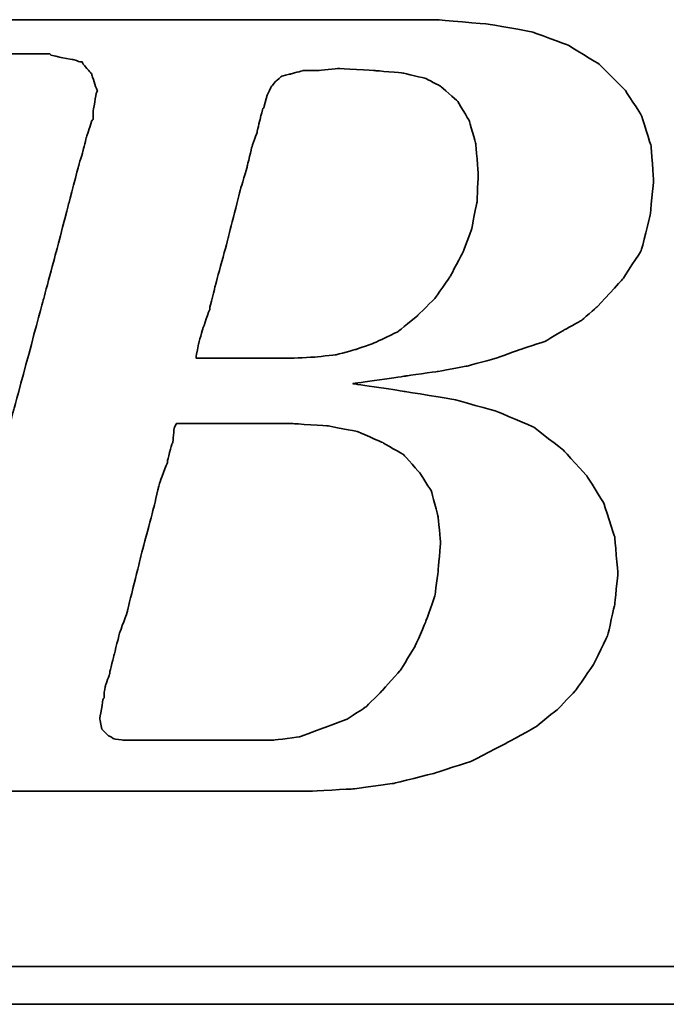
# Model space of a CAD drawing. Header units: millimetres. Extents: x 919 to 1303, y -220 to -56.
# Tile 31 of 48: x 1200.47 to 1204.35, y -176.84 to -170.93. Entities that reach past the tile are written whole.
import ezdxf

# ---------------------------------------------------------------- set-up
doc = ezdxf.new("R2010")
doc.units = ezdxf.units.MM
doc.layers.add('DIM', color=4, linetype='CONTINUOUS')
doc.layers.add('layer 1', color=7, linetype='CONTINUOUS')

# ---------------------------------------------------------------- blocks, each defined once
blk = doc.blocks.new('TBI MOTION logo(完整正式版)')
at = {"layer": 'layer 1', "color": 22, "lineweight": 35}
for points, knots in [([(-64.65375, -6.86375), (-64.65375, -6.86375), (-64.84375, -7.29625), (-64.84375, -7.29625), (-64.84375, -7.29625), (-64.84375, -7.29625), (-64.86875, -7.34375), (-64.86875, -7.34375), (-64.86875, -7.34375), (-64.86875, -7.34375), (-64.86875, -7.36875), (-64.86875, -7.36875), (-64.86875, -7.36875), (-64.86875, -7.36875), (-65.15375, -7.65375), (-65.15375, -7.65375), (-65.15375, -7.65375), (-65.15375, -7.65375), (-65.17875, -7.65375), (-65.17875, -7.65375), (-65.17875, -7.65375), (-65.17875, -7.65375), (-65.20375, -7.67875), (-65.20375, -7.67875), (-65.20375, -7.67875), (-65.20375, -7.67875), (-65.58875, -7.87125), (-65.58875, -7.87125), (-65.58875, -7.87125), (-65.58875, -7.87125), (-65.63375, -7.87125), (-65.63375, -7.87125), (-65.63375, -7.87125), (-65.63375, -7.87125), (-65.65875, -7.89375), (-65.65875, -7.89375), (-65.65875, -7.89375), (-65.65875, -7.89375), (-66.09375, -7.94375), (-66.09375, -7.94375), (-66.09375, -7.94375), (-66.09375, -7.94375), (-66.11375, -7.94375), (-66.11375, -7.94375), (-66.11375, -7.94375), (-66.11375, -7.94375), (-66.16375, -7.94375), (-66.16375, -7.94375), (-66.16375, -7.94375), (-66.16375, -7.94375), (-66.30875, -7.94375), (-66.30875, -7.94375), (-66.30875, -7.94375), (-66.30875, -7.94375), (-66.69375, -7.94375), (-66.69375, -7.94375), (-66.69375, -7.94375), (-66.69375, -7.94375), (-67.07375, -7.94375), (-67.07375, -7.94375), (-67.07375, -7.94375), (-67.07375, -7.94375), (-67.12375, -7.94375), (-67.12375, -7.94375), (-67.12375, -7.94375), (-67.12375, -7.94375), (-67.12375, -7.96625), (-67.12375, -7.96625), (-67.12375, -7.96625), (-67.12375, -7.96625), (-67.14875, -7.99125), (-67.14875, -7.99125), (-67.14875, -7.99125), (-67.14875, -7.99125), (-67.24375, -8.34875), (-67.24375, -8.34875), (-67.24375, -8.34875), (-67.24375, -8.34875), (-67.31375, -8.68625), (-67.31375, -8.68625), (-67.31375, -8.68625), (-67.31375, -8.68625), (-67.26875, -8.68625), (-67.26875, -8.68625), (-67.26875, -8.68625), (-67.26875, -8.68625), (-67.07375, -8.68625), (-67.07375, -8.68625), (-67.07375, -8.68625), (-67.07375, -8.68625), (-66.54875, -8.68625), (-66.54875, -8.68625), (-66.54875, -8.68625), (-66.54875, -8.68625), (-65.82625, -8.68625), (-65.82625, -8.68625), (-65.82625, -8.68625), (-65.82625, -8.68625), (-65.01375, -8.68625), (-65.01375, -8.68625), (-65.01375, -8.68625), (-65.01375, -8.68625), (-64.05375, -8.68625), (-64.05375, -8.68625), (-64.05375, -8.68625), (-64.05375, -8.68625), (-62.08375, -8.68625), (-62.08375, -8.68625), (-62.08375, -8.68625), (-62.08375, -8.68625), (-60.06875, -8.68625), (-60.06875, -8.68625), (-60.06875, -8.68625), (-60.06875, -8.68625), (-59.10875, -8.68625), (-59.10875, -8.68625), (-59.10875, -8.68625), (-59.10875, -8.68625), (-58.29375, -8.68625), (-58.29375, -8.68625), (-58.29375, -8.68625), (-58.29375, -8.68625), (-57.57375, -8.68625), (-57.57375, -8.68625), (-57.57375, -8.68625), (-57.57375, -8.68625), (-57.04875, -8.68625), (-57.04875, -8.68625), (-57.04875, -8.68625), (-57.04875, -8.68625), (-56.85375, -8.68625), (-56.85375, -8.68625), (-56.85375, -8.68625), (-56.85375, -8.68625), (-56.70875, -8.68625), (-56.70875, -8.68625), (-56.70875, -8.68625), (-56.70875, -8.68625), (-56.61375, -8.68625), (-56.61375, -8.68625), (-56.61375, -8.68625), (-56.61375, -8.68625), (-56.56875, -8.68625), (-56.56875, -8.68625), (-56.56875, -8.68625), (-56.56875, -8.68625), (-55.65375, -8.63875), (-55.65375, -8.63875), (-55.65375, -8.63875), (-55.65375, -8.63875), (-54.76875, -8.51875), (-54.76875, -8.51875), (-54.76875, -8.51875), (-54.76875, -8.51875), (-53.90375, -8.30375), (-53.90375, -8.30375), (-53.90375, -8.30375), (-53.90375, -8.30375), (-53.08875, -8.03875), (-53.08875, -8.03875), (-53.08875, -8.03875), (-53.08875, -8.03875), (-52.34375, -7.65375), (-52.34375, -7.65375), (-52.34375, -7.65375), (-52.34375, -7.65375), (-51.69875, -7.29625), (-51.69875, -7.29625), (-51.69875, -7.29625), (-51.69875, -7.29625), (-51.21875, -6.91125), (-51.21875, -6.91125), (-51.21875, -6.91125), (-51.21875, -6.91125), (-50.83375, -6.50375), (-50.83375, -6.50375), (-50.83375, -6.50375), (-50.83375, -6.50375), (-50.44875, -5.94875), (-50.44875, -5.94875), (-50.44875, -5.94875), (-50.44875, -5.94875), (-50.13875, -5.30375), (-50.13875, -5.30375), (-50.13875, -5.30375), (-50.13875, -5.30375), (-49.99375, -4.65375), (-49.99375, -4.65375), (-49.99375, -4.65375), (-49.99375, -4.65375), (-49.92375, -3.98375), (-49.92375, -3.98375), (-49.92375, -3.98375), (-49.92375, -3.98375), (-49.99375, -3.19374), (-49.99375, -3.19374), (-49.99375, -3.19374), (-49.99375, -3.19374), (-50.23374, -2.44874), (-50.23374, -2.44874), (-50.23374, -2.44874), (-50.23374, -2.44874), (-50.59375, -1.87374), (-50.59375, -1.87374), (-50.59375, -1.87374), (-50.59375, -1.87374), (-51.09875, -1.31874), (-51.09875, -1.31874), (-51.09875, -1.31874), (-51.09875, -1.31874), (-51.74375, -0.81875), (-51.74375, -0.81875), (-51.74375, -0.81875), (-51.74375, -0.81875), (-52.53875, -0.48125), (-52.53875, -0.48125), (-52.53875, -0.48125), (-52.53875, -0.48125), (-53.47375, -0.21875), (-53.47375, -0.21875), (-53.47375, -0.21875), (-53.47375, -0.21875), (-54.52875, -0.04874), (-54.52875, -0.04874), (-54.52875, -0.04874), (-54.52875, -0.04874), (-55.65375, 0.12125), (-55.65375, 0.12125), (-55.65375, 0.12125), (-55.65375, 0.12125), (-54.50375, 0.28624), (-54.50375, 0.28624), (-54.50375, 0.28624), (-54.50375, 0.28624), (-53.83375, 0.38124), (-53.83375, 0.38124), (-53.83375, 0.38124), (-53.83375, 0.38124), (-53.18375, 0.50125), (-53.18375, 0.50125), (-53.18375, 0.50125), (-53.18375, 0.50125), (-52.55875, 0.66874), (-52.55875, 0.66874), (-52.55875, 0.66874), (-52.55875, 0.66874), (-52.03375, 0.86124), (-52.03375, 0.86124), (-52.03375, 0.86124), (-52.03375, 0.86124), (-51.50374, 1.03124), (-51.50374, 1.03124), (-51.50374, 1.03124), (-51.50374, 1.03124), (-51.09875, 1.27125), (-51.09875, 1.27125), (-51.09875, 1.27125), (-51.09875, 1.27125), (-50.71375, 1.48624), (-50.71375, 1.48624), (-50.71375, 1.48624), (-50.71375, 1.48624), (-50.37625, 1.77625), (-50.37625, 1.77625), (-50.37625, 1.77625), (-50.37625, 1.77625), (-49.82375, 2.37625), (-49.82375, 2.37625), (-49.82375, 2.37625), (-49.82375, 2.37625), (-49.41875, 2.99625), (-49.41875, 2.99625), (-49.41875, 2.99625), (-49.41875, 2.99625), (-49.22375, 3.76625), (-49.22375, 3.76625), (-49.22375, 3.76625), (-49.22375, 3.76625), (-49.15375, 4.50874), (-49.15375, 4.50874), (-49.15375, 4.50874), (-49.15375, 4.50874), (-49.20375, 5.25125), (-49.20375, 5.25125), (-49.20375, 5.25125), (-49.20375, 5.25125), (-49.41875, 5.92625), (-49.41875, 5.92625), (-49.41875, 5.92625), (-49.41875, 5.92625), (-49.77875, 6.47625), (-49.77875, 6.47625), (-49.77875, 6.47625), (-49.77875, 6.47625), (-50.33125, 7.02624), (-50.33125, 7.02624), (-50.33125, 7.02624), (-50.33125, 7.02624), (-51.00125, 7.43625), (-51.00125, 7.43625), (-51.00125, 7.43625), (-51.00125, 7.43625), (-51.79375, 7.72625), (-51.79375, 7.72625), (-51.79375, 7.72625), (-51.79375, 7.72625), (-52.72875, 7.89124), (-52.72875, 7.89124), (-52.72875, 7.89124), (-52.72875, 7.89124), (-53.83375, 7.98625), (-53.83375, 7.98625), (-53.83375, 7.98625), (-53.83375, 7.98625), (-53.92875, 7.98625), (-53.92875, 7.98625), (-53.92875, 7.98625), (-53.92875, 7.98625), (-54.26375, 7.98625), (-54.26375, 7.98625), (-54.26375, 7.98625), (-54.26375, 7.98625), (-54.74375, 7.98625), (-54.74375, 7.98625), (-54.74375, 7.98625), (-54.74375, 7.98625), (-55.36875, 7.98625), (-55.36875, 7.98625), (-55.36875, 7.98625), (-55.36875, 7.98625), (-56.13375, 7.98625), (-56.13375, 7.98625), (-56.13375, 7.98625), (-56.13375, 7.98625), (-56.94875, 7.98625), (-56.94875, 7.98625), (-56.94875, 7.98625), (-56.94875, 7.98625), (-58.77625, 7.98625), (-58.77625, 7.98625), (-58.77625, 7.98625), (-58.77625, 7.98625), (-60.59875, 7.98625), (-60.59875, 7.98625), (-60.59875, 7.98625), (-60.59875, 7.98625), (-61.41375, 7.98625), (-61.41375, 7.98625), (-61.41375, 7.98625), (-61.41375, 7.98625), (-62.17875, 7.98625), (-62.17875, 7.98625), (-62.17875, 7.98625), (-62.17875, 7.98625), (-62.80375, 7.98625), (-62.80375, 7.98625), (-62.80375, 7.98625), (-62.80375, 7.98625), (-63.30625, 7.98625), (-63.30625, 7.98625), (-63.30625, 7.98625), (-63.30625, 7.98625), (-63.57375, 7.98625), (-63.57375, 7.98625), (-63.57375, 7.98625), (-63.57375, 7.98625), (-63.57375, 7.96375), (-63.57375, 7.96375), (-63.57375, 7.96375), (-63.57375, 7.96375), (-63.59875, 7.94125), (-63.59875, 7.94125), (-63.59875, 7.94125), (-63.59875, 7.94125), (-63.69375, 7.55625), (-63.69375, 7.55625), (-63.69375, 7.55625), (-63.69375, 7.55625), (-63.76375, 7.24624), (-63.76375, 7.24624), (-63.76375, 7.24624), (-63.76375, 7.24624), (-63.23875, 7.24624), (-63.23875, 7.24624), (-63.23875, 7.24624), (-63.23875, 7.24624), (-62.75875, 7.24624), (-62.75875, 7.24624), (-62.75875, 7.24624), (-62.75875, 7.24624), (-62.61125, 7.24624), (-62.61125, 7.24624), (-62.61125, 7.24624), (-62.61125, 7.24624), (-62.56625, 7.24624), (-62.56625, 7.24624), (-62.56625, 7.24624), (-62.56625, 7.24624), (-62.22875, 7.24624), (-62.22875, 7.24624), (-62.22875, 7.24624), (-62.22875, 7.24624), (-62.20375, 7.24624), (-62.20375, 7.24624), (-62.20375, 7.24624), (-62.20375, 7.24624), (-62.17875, 7.21875), (-62.17875, 7.21875), (-62.17875, 7.21875), (-62.17875, 7.21875), (-61.96375, 7.17125), (-61.96375, 7.17125), (-61.96375, 7.17125), (-61.96375, 7.17125), (-61.72375, 7.12624), (-61.72375, 7.12624), (-61.72375, 7.12624), (-61.72375, 7.12624), (-61.70375, 7.12624), (-61.70375, 7.12624), (-61.70375, 7.12624), (-61.70375, 7.12624), (-61.55875, 7.07624), (-61.55875, 7.07624), (-61.55875, 7.07624), (-61.55875, 7.07624), (-61.50875, 7.07624), (-61.50875, 7.07624), (-61.50875, 7.07624), (-61.50875, 7.07624), (-61.48375, 7.02624), (-61.48375, 7.02624), (-61.48375, 7.02624), (-61.48375, 7.02624), (-61.31875, 6.83375), (-61.31875, 6.83375), (-61.31875, 6.83375), (-61.31875, 6.83375), (-61.29375, 6.81125), (-61.29375, 6.81125), (-61.29375, 6.81125), (-61.29375, 6.81125), (-61.29375, 6.78625), (-61.29375, 6.78625), (-61.29375, 6.78625), (-61.29375, 6.78625), (-61.19875, 6.50124), (-61.19875, 6.50124), (-61.19875, 6.50124), (-61.19875, 6.50124), (-61.17375, 6.45124), (-61.17375, 6.45124), (-61.17375, 6.45124), (-61.17375, 6.45124), (-61.19875, 6.40625), (-61.19875, 6.40625), (-61.19875, 6.40625), (-61.19875, 6.40625), (-61.26875, 5.99624), (-61.26875, 5.99624), (-61.26875, 5.99624), (-61.26875, 5.99624), (-61.26875, 5.85125), (-61.26875, 5.85125), (-61.26875, 5.85125), (-61.26875, 5.85125), (-61.26875, 5.82625), (-61.26875, 5.82625), (-61.26875, 5.82625), (-61.26875, 5.82625), (-61.29375, 5.80625), (-61.29375, 5.80625), (-61.29375, 5.80625), (-61.29375, 5.80625), (-61.34125, 5.66125), (-61.34125, 5.66125), (-61.34125, 5.66125), (-61.34125, 5.66125), (-61.41375, 5.44625), (-61.41375, 5.44625), (-61.41375, 5.44625), (-61.41375, 5.44625), (-61.48375, 5.15625), (-61.48375, 5.15625), (-61.48375, 5.15625), (-61.48375, 5.15625), (-61.58375, 4.82124), (-61.58375, 4.82124), (-61.58375, 4.82124), (-61.58375, 4.82124), (-61.79875, 4.00375), (-61.79875, 4.00375), (-61.79875, 4.00375), (-61.79875, 4.00375), (-62.05875, 2.99625), (-62.05875, 2.99625), (-62.05875, 2.99625), (-62.05875, 2.99625), (-62.34875, 1.91625), (-62.34875, 1.91625), (-62.34875, 1.91625), (-62.34875, 1.91625), (-62.97375, -0.41124), (-62.97375, -0.41124), (-62.97375, -0.41124), (-62.97375, -0.41124), (-63.59875, -2.75875), (-63.59875, -2.75875), (-63.59875, -2.75875), (-63.59875, -2.75875), (-63.88375, -3.86374), (-63.88375, -3.86374), (-63.88375, -3.86374), (-63.88375, -3.86374), (-64.14875, -4.82374), (-64.14875, -4.82374), (-64.14875, -4.82374), (-64.14875, -4.82374), (-64.36375, -5.64125), (-64.36375, -5.64125), (-64.36375, -5.64125), (-64.36375, -5.64125), (-64.43625, -5.97625), (-64.43625, -5.97625), (-64.43625, -5.97625), (-64.43625, -5.97625), (-64.50875, -6.28625), (-64.50875, -6.28625), (-64.50875, -6.28625), (-64.50875, -6.28625), (-64.50875, -6.30875), (-64.50875, -6.30875), (-64.50875, -6.30875), (-64.50875, -6.30875), (-64.57875, -6.50375), (-64.57875, -6.50375), (-64.57875, -6.50375), (-64.57875, -6.50375), (-64.62875, -6.69625), (-64.62875, -6.69625), (-64.62875, -6.69625), (-64.62875, -6.69625), (-64.62875, -6.76875), (-64.62875, -6.76875), (-64.62875, -6.76875), (-64.62875, -6.76875), (-64.62875, -6.81375), (-64.62875, -6.81375), (-64.62875, -6.81375), (-64.62875, -6.81375), (-64.62875, -6.83875), (-64.62875, -6.83875), (-64.62875, -6.83875), (-64.62875, -6.83875), (-64.65375, -6.86375), (-64.65375, -6.86375)], [0, 0, 0, 0, 0.00719424, 0.00719424, 0.00719424, 0.00719425, 0.01438849, 0.01438849, 0.01438849, 0.0143885, 0.02158273, 0.02158273, 0.02158273, 0.02158274, 0.02877698, 0.02877698, 0.02877698, 0.02877699, 0.03597122, 0.03597122, 0.03597122, 0.03597123, 0.04316547, 0.04316547, 0.04316547, 0.04316548, 0.05035971, 0.05035971, 0.05035971, 0.05035972, 0.05755396, 0.05755396, 0.05755396, 0.05755397, 0.0647482, 0.0647482, 0.0647482, 0.06474821, 0.07194245, 0.07194245, 0.07194245, 0.07194246, 0.07913669, 0.07913669, 0.07913669, 0.0791367, 0.08633094, 0.08633094, 0.08633094, 0.08633095, 0.09352518, 0.09352518, 0.09352518, 0.09352519, 0.10071942, 0.10071942, 0.10071942, 0.10071943, 0.10791367, 0.10791367, 0.10791367, 0.10791368, 0.11510791, 0.11510791, 0.11510791, 0.11510792, 0.12230216, 0.12230216, 0.12230216, 0.12230217, 0.1294964, 0.1294964, 0.1294964, 0.12949641, 0.13669065, 0.13669065, 0.13669065, 0.13669066, 0.14388489, 0.14388489, 0.14388489, 0.1438849, 0.15107914, 0.15107914, 0.15107914, 0.15107915, 0.15827338, 0.15827338, 0.15827338, 0.15827339, 0.16546763, 0.16546763, 0.16546763, 0.16546764, 0.17266187, 0.17266187, 0.17266187, 0.17266188, 0.17985612, 0.17985612, 0.17985612, 0.17985613, 0.18705036, 0.18705036, 0.18705036, 0.18705037, 0.1942446, 0.1942446, 0.1942446, 0.19424461, 0.20143885, 0.20143885, 0.20143885, 0.20143886, 0.20863309, 0.20863309, 0.20863309, 0.2086331, 0.21582734, 0.21582734, 0.21582734, 0.21582735, 0.22302158, 0.22302158, 0.22302158, 0.22302159, 0.23021583, 0.23021583, 0.23021583, 0.23021584, 0.23741007, 0.23741007, 0.23741007, 0.23741008, 0.24460432, 0.24460432, 0.24460432, 0.24460433, 0.25179856, 0.25179856, 0.25179856, 0.25179857, 0.25899281, 0.25899281, 0.25899281, 0.25899282, 0.26618705, 0.26618705, 0.26618705, 0.26618706, 0.27338129, 0.27338129, 0.27338129, 0.2733813, 0.28057554, 0.28057554, 0.28057554, 0.28057555, 0.28776978, 0.28776978, 0.28776978, 0.28776979, 0.29496403, 0.29496403, 0.29496403, 0.29496404, 0.30215827, 0.30215827, 0.30215827, 0.30215828, 0.30935252, 0.30935252, 0.30935252, 0.30935253, 0.31654676, 0.31654676, 0.31654676, 0.31654677, 0.32374101, 0.32374101, 0.32374101, 0.32374102, 0.33093525, 0.33093525, 0.33093525, 0.33093526, 0.3381295, 0.3381295, 0.3381295, 0.33812951, 0.34532374, 0.34532374, 0.34532374, 0.34532375, 0.35251799, 0.35251799, 0.35251799, 0.352518, 0.35971223, 0.35971223, 0.35971223, 0.35971224, 0.36690647, 0.36690647, 0.36690647, 0.36690648, 0.37410072, 0.37410072, 0.37410072, 0.37410073, 0.38129496, 0.38129496, 0.38129496, 0.38129497, 0.38848921, 0.38848921, 0.38848921, 0.38848922, 0.39568345, 0.39568345, 0.39568345, 0.39568346, 0.4028777, 0.4028777, 0.4028777, 0.40287771, 0.41007194, 0.41007194, 0.41007194, 0.41007195, 0.41726619, 0.41726619, 0.41726619, 0.4172662, 0.42446043, 0.42446043, 0.42446043, 0.42446044, 0.43165468, 0.43165468, 0.43165468, 0.43165469, 0.43884892, 0.43884892, 0.43884892, 0.43884893, 0.44604317, 0.44604317, 0.44604317, 0.44604318, 0.45323741, 0.45323741, 0.45323741, 0.45323742, 0.46043165, 0.46043165, 0.46043165, 0.46043166, 0.4676259, 0.4676259, 0.4676259, 0.46762591, 0.47482014, 0.47482014, 0.47482014, 0.47482015, 0.48201439, 0.48201439, 0.48201439, 0.4820144, 0.48920863, 0.48920863, 0.48920863, 0.48920864, 0.49640288, 0.49640288, 0.49640288, 0.49640289, 0.50359712, 0.50359712, 0.50359712, 0.50359713, 0.51079137, 0.51079137, 0.51079137, 0.51079138, 0.51798561, 0.51798561, 0.51798561, 0.51798562, 0.52517986, 0.52517986, 0.52517986, 0.52517987, 0.5323741, 0.5323741, 0.5323741, 0.53237411, 0.53956835, 0.53956835, 0.53956835, 0.53956836, 0.54676259, 0.54676259, 0.54676259, 0.5467626, 0.55395683, 0.55395683, 0.55395683, 0.55395684, 0.56115108, 0.56115108, 0.56115108, 0.56115109, 0.56834532, 0.56834532, 0.56834532, 0.56834533, 0.57553957, 0.57553957, 0.57553957, 0.57553958, 0.58273381, 0.58273381, 0.58273381, 0.58273382, 0.58992806, 0.58992806, 0.58992806, 0.58992807, 0.5971223, 0.5971223, 0.5971223, 0.59712231, 0.60431655, 0.60431655, 0.60431655, 0.60431656, 0.61151079, 0.61151079, 0.61151079, 0.6115108, 0.61870504, 0.61870504, 0.61870504, 0.61870505, 0.62589928, 0.62589928, 0.62589928, 0.62589929, 0.63309353, 0.63309353, 0.63309353, 0.63309354, 0.64028777, 0.64028777, 0.64028777, 0.64028778, 0.64748201, 0.64748201, 0.64748201, 0.64748202, 0.65467626, 0.65467626, 0.65467626, 0.65467627, 0.6618705, 0.6618705, 0.6618705, 0.66187051, 0.66906475, 0.66906475, 0.66906475, 0.66906476, 0.67625899, 0.67625899, 0.67625899, 0.676259, 0.68345324, 0.68345324, 0.68345324, 0.68345325, 0.69064748, 0.69064748, 0.69064748, 0.69064749, 0.69784173, 0.69784173, 0.69784173, 0.69784174, 0.70503597, 0.70503597, 0.70503597, 0.70503598, 0.71223022, 0.71223022, 0.71223022, 0.71223023, 0.71942446, 0.71942446, 0.71942446, 0.71942447, 0.72661871, 0.72661871, 0.72661871, 0.72661872, 0.73381295, 0.73381295, 0.73381295, 0.73381296, 0.74100719, 0.74100719, 0.74100719, 0.7410072, 0.74820144, 0.74820144, 0.74820144, 0.74820145, 0.75539568, 0.75539568, 0.75539568, 0.75539569, 0.76258993, 0.76258993, 0.76258993, 0.76258994, 0.76978417, 0.76978417, 0.76978417, 0.76978418, 0.77697842, 0.77697842, 0.77697842, 0.77697843, 0.78417266, 0.78417266, 0.78417266, 0.78417267, 0.79136691, 0.79136691, 0.79136691, 0.79136692, 0.79856115, 0.79856115, 0.79856115, 0.79856116, 0.8057554, 0.8057554, 0.8057554, 0.80575541, 0.81294964, 0.81294964, 0.81294964, 0.81294965, 0.82014388, 0.82014388, 0.82014388, 0.82014389, 0.82733813, 0.82733813, 0.82733813, 0.82733814, 0.83453237, 0.83453237, 0.83453237, 0.83453238, 0.84172662, 0.84172662, 0.84172662, 0.84172663, 0.84892086, 0.84892086, 0.84892086, 0.84892087, 0.85611511, 0.85611511, 0.85611511, 0.85611512, 0.86330935, 0.86330935, 0.86330935, 0.86330936, 0.8705036, 0.8705036, 0.8705036, 0.87050361, 0.87769784, 0.87769784, 0.87769784, 0.87769785, 0.88489209, 0.88489209, 0.88489209, 0.8848921, 0.89208633, 0.89208633, 0.89208633, 0.89208634, 0.89928058, 0.89928058, 0.89928058, 0.89928059, 0.90647482, 0.90647482, 0.90647482, 0.90647483, 0.91366906, 0.91366906, 0.91366906, 0.91366907, 0.92086331, 0.92086331, 0.92086331, 0.92086332, 0.92805755, 0.92805755, 0.92805755, 0.92805756, 0.9352518, 0.9352518, 0.9352518, 0.93525181, 0.94244604, 0.94244604, 0.94244604, 0.94244605, 0.94964029, 0.94964029, 0.94964029, 0.9496403, 0.95683453, 0.95683453, 0.95683453, 0.95683454, 0.96402878, 0.96402878, 0.96402878, 0.96402879, 0.97122302, 0.97122302, 0.97122302, 0.97122303, 0.97841727, 0.97841727, 0.97841727, 0.97841728, 0.98561151, 0.98561151, 0.98561151, 0.98561152, 0.99280576, 0.99280576, 0.99280576, 0.99280577, 1, 1, 1, 1]), ([(-57.50375, 6.35625), (-57.50375, 6.35625), (-57.57375, 6.11625), (-57.57375, 6.11625), (-57.57375, 6.11625), (-57.57375, 6.11625), (-57.57375, 6.09125), (-57.57375, 6.09125), (-57.57375, 6.09125), (-57.57375, 6.09125), (-57.59875, 6.06625), (-57.59875, 6.06625), (-57.59875, 6.06625), (-57.59875, 6.06625), (-57.64875, 5.87625), (-57.64875, 5.87625), (-57.64875, 5.87625), (-57.64875, 5.87625), (-57.71875, 5.58875), (-57.71875, 5.58875), (-57.71875, 5.58875), (-57.71875, 5.58875), (-57.71875, 5.56625), (-57.71875, 5.56625), (-57.71875, 5.56625), (-57.71875, 5.56625), (-57.83875, 5.23125), (-57.83875, 5.23125), (-57.83875, 5.23125), (-57.83875, 5.23125), (-57.93625, 4.82124), (-57.93625, 4.82124), (-57.93625, 4.82124), (-57.93625, 4.82124), (-57.93625, 4.79624), (-57.93625, 4.79624), (-57.93625, 4.79624), (-57.93625, 4.79624), (-58.07875, 4.34125), (-58.07875, 4.34125), (-58.07875, 4.34125), (-58.07875, 4.34125), (-58.34375, 3.28625), (-58.34375, 3.28625), (-58.34375, 3.28625), (-58.34375, 3.28625), (-58.62875, 2.23124), (-58.62875, 2.23124), (-58.62875, 2.23124), (-58.62875, 2.23124), (-58.74875, 1.75125), (-58.74875, 1.75125), (-58.74875, 1.75125), (-58.74875, 1.75125), (-58.74875, 1.72625), (-58.74875, 1.72625), (-58.74875, 1.72625), (-58.74875, 1.72625), (-58.89375, 1.31625), (-58.89375, 1.31625), (-58.89375, 1.31625), (-58.89375, 1.31625), (-58.98875, 0.98124), (-58.98875, 0.98124), (-58.98875, 0.98124), (-58.98875, 0.98124), (-59.03875, 0.71625), (-59.03875, 0.71625), (-59.03875, 0.71625), (-59.03875, 0.71625), (-59.03875, 0.66874), (-59.03875, 0.66874), (-59.03875, 0.66874), (-59.03875, 0.66874), (-58.91875, 0.66874), (-58.91875, 0.66874), (-58.91875, 0.66874), (-58.91875, 0.66874), (-58.53375, 0.66874), (-58.53375, 0.66874), (-58.53375, 0.66874), (-58.53375, 0.66874), (-58.10375, 0.66874), (-58.10375, 0.66874), (-58.10375, 0.66874), (-58.10375, 0.66874), (-57.66875, 0.66874), (-57.66875, 0.66874), (-57.66875, 0.66874), (-57.66875, 0.66874), (-57.33375, 0.66874), (-57.33375, 0.66874), (-57.33375, 0.66874), (-57.33375, 0.66874), (-57.09375, 0.66874), (-57.09375, 0.66874), (-57.09375, 0.66874), (-57.09375, 0.66874), (-56.99875, 0.66874), (-56.99875, 0.66874), (-56.99875, 0.66874), (-56.99875, 0.66874), (-56.49375, 0.69374), (-56.49375, 0.69374), (-56.49375, 0.69374), (-56.49375, 0.69374), (-56.01375, 0.74374), (-56.01375, 0.74374), (-56.01375, 0.74374), (-56.01375, 0.74374), (-55.58375, 0.86124), (-55.58375, 0.86124), (-55.58375, 0.86124), (-55.58375, 0.86124), (-55.17375, 1.00624), (-55.17375, 1.00624), (-55.17375, 1.00624), (-55.17375, 1.00624), (-54.67375, 1.24625), (-54.67375, 1.24625), (-54.67375, 1.24625), (-54.67375, 1.24625), (-54.26375, 1.58124), (-54.26375, 1.58124), (-54.26375, 1.58124), (-54.26375, 1.58124), (-53.87875, 1.96374), (-53.87875, 1.96374), (-53.87875, 1.96374), (-53.87875, 1.96374), (-53.54375, 2.44625), (-53.54375, 2.44625), (-53.54375, 2.44625), (-53.54375, 2.44625), (-53.27875, 2.95125), (-53.27875, 2.95125), (-53.27875, 2.95125), (-53.27875, 2.95125), (-53.08875, 3.45124), (-53.08875, 3.45124), (-53.08875, 3.45124), (-53.08875, 3.45124), (-52.96875, 4.05124), (-52.96875, 4.05124), (-52.96875, 4.05124), (-52.96875, 4.05124), (-52.94375, 4.65125), (-52.94375, 4.65125), (-52.94375, 4.65125), (-52.94375, 4.65125), (-52.99375, 5.30125), (-52.99375, 5.30125), (-52.99375, 5.30125), (-52.99375, 5.30125), (-53.13875, 5.80625), (-53.13875, 5.80625), (-53.13875, 5.80625), (-53.13875, 5.80625), (-53.39875, 6.23625), (-53.39875, 6.23625), (-53.39875, 6.23625), (-53.39875, 6.23625), (-53.75875, 6.54875), (-53.75875, 6.54875), (-53.75875, 6.54875), (-53.75875, 6.54875), (-54.07375, 6.71625), (-54.07375, 6.71625), (-54.07375, 6.71625), (-54.07375, 6.71625), (-54.57375, 6.83375), (-54.57375, 6.83375), (-54.57375, 6.83375), (-54.57375, 6.83375), (-55.17375, 6.88625), (-55.17375, 6.88625), (-55.17375, 6.88625), (-55.17375, 6.88625), (-55.96875, 6.93125), (-55.96875, 6.93125), (-55.96875, 6.93125), (-55.96875, 6.93125), (-56.39875, 6.88625), (-56.39875, 6.88625), (-56.39875, 6.88625), (-56.39875, 6.88625), (-56.42125, 6.88625), (-56.42125, 6.88625), (-56.42125, 6.88625), (-56.42125, 6.88625), (-56.73375, 6.88625), (-56.73375, 6.88625), (-56.73375, 6.88625), (-56.73375, 6.88625), (-56.99875, 6.81125), (-56.99875, 6.81125), (-56.99875, 6.81125), (-56.99875, 6.81125), (-57.02375, 6.81125), (-57.02375, 6.81125), (-57.02375, 6.81125), (-57.02375, 6.81125), (-57.18875, 6.76625), (-57.18875, 6.76625), (-57.18875, 6.76625), (-57.18875, 6.76625), (-57.30875, 6.66625), (-57.30875, 6.66625), (-57.30875, 6.66625), (-57.30875, 6.66625), (-57.40875, 6.54875), (-57.40875, 6.54875), (-57.40875, 6.54875), (-57.40875, 6.54875), (-57.50375, 6.35625), (-57.50375, 6.35625)], [0, 0, 0, 0, 0.01851852, 0.01851852, 0.01851852, 0.01851853, 0.03703704, 0.03703704, 0.03703704, 0.03703705, 0.05555556, 0.05555556, 0.05555556, 0.05555557, 0.07407407, 0.07407407, 0.07407407, 0.07407408, 0.09259259, 0.09259259, 0.09259259, 0.0925926, 0.11111111, 0.11111111, 0.11111111, 0.11111112, 0.12962963, 0.12962963, 0.12962963, 0.12962964, 0.14814815, 0.14814815, 0.14814815, 0.14814816, 0.16666667, 0.16666667, 0.16666667, 0.16666668, 0.18518519, 0.18518519, 0.18518519, 0.1851852, 0.2037037, 0.2037037, 0.2037037, 0.20370371, 0.22222222, 0.22222222, 0.22222222, 0.22222223, 0.24074074, 0.24074074, 0.24074074, 0.24074075, 0.25925926, 0.25925926, 0.25925926, 0.25925927, 0.27777778, 0.27777778, 0.27777778, 0.27777779, 0.2962963, 0.2962963, 0.2962963, 0.29629631, 0.31481481, 0.31481481, 0.31481481, 0.31481482, 0.33333333, 0.33333333, 0.33333333, 0.33333334, 0.35185185, 0.35185185, 0.35185185, 0.35185186, 0.37037037, 0.37037037, 0.37037037, 0.37037038, 0.38888889, 0.38888889, 0.38888889, 0.3888889, 0.40740741, 0.40740741, 0.40740741, 0.40740742, 0.42592593, 0.42592593, 0.42592593, 0.42592594, 0.44444444, 0.44444444, 0.44444444, 0.44444445, 0.46296296, 0.46296296, 0.46296296, 0.46296297, 0.48148148, 0.48148148, 0.48148148, 0.48148149, 0.5, 0.5, 0.5, 0.50000001, 0.51851852, 0.51851852, 0.51851852, 0.51851853, 0.53703704, 0.53703704, 0.53703704, 0.53703705, 0.55555556, 0.55555556, 0.55555556, 0.55555557, 0.57407407, 0.57407407, 0.57407407, 0.57407408, 0.59259259, 0.59259259, 0.59259259, 0.5925926, 0.61111111, 0.61111111, 0.61111111, 0.61111112, 0.62962963, 0.62962963, 0.62962963, 0.62962964, 0.64814815, 0.64814815, 0.64814815, 0.64814816, 0.66666667, 0.66666667, 0.66666667, 0.66666668, 0.68518519, 0.68518519, 0.68518519, 0.6851852, 0.7037037, 0.7037037, 0.7037037, 0.70370371, 0.72222222, 0.72222222, 0.72222222, 0.72222223, 0.74074074, 0.74074074, 0.74074074, 0.74074075, 0.75925926, 0.75925926, 0.75925926, 0.75925927, 0.77777778, 0.77777778, 0.77777778, 0.77777779, 0.7962963, 0.7962963, 0.7962963, 0.79629631, 0.81481481, 0.81481481, 0.81481481, 0.81481482, 0.83333333, 0.83333333, 0.83333333, 0.83333334, 0.85185185, 0.85185185, 0.85185185, 0.85185186, 0.87037037, 0.87037037, 0.87037037, 0.87037038, 0.88888889, 0.88888889, 0.88888889, 0.8888889, 0.90740741, 0.90740741, 0.90740741, 0.90740742, 0.92592593, 0.92592593, 0.92592593, 0.92592594, 0.94444444, 0.94444444, 0.94444444, 0.94444445, 0.96296296, 0.96296296, 0.96296296, 0.96296297, 0.98148148, 0.98148148, 0.98148148, 0.98148149, 1, 1, 1, 1]), ([(-61.03125, -6.57375), (-61.03125, -6.57375), (-61.03125, -6.67125), (-61.03125, -6.67125), (-61.03125, -6.67125), (-61.03125, -6.67125), (-61.05375, -6.69625), (-61.05375, -6.69625), (-61.05375, -6.69625), (-61.05375, -6.69625), (-61.12375, -7.12875), (-61.12375, -7.12875), (-61.12375, -7.12875), (-61.12375, -7.12875), (-61.07875, -7.34375), (-61.07875, -7.34375), (-61.07875, -7.34375), (-61.07875, -7.34375), (-60.93375, -7.48875), (-60.93375, -7.48875), (-60.93375, -7.48875), (-60.93375, -7.48875), (-60.81375, -7.55625), (-60.81375, -7.55625), (-60.81375, -7.55625), (-60.81375, -7.55625), (-60.62375, -7.58375), (-60.62375, -7.58375), (-60.62375, -7.58375), (-60.62375, -7.58375), (-60.30875, -7.58375), (-60.30875, -7.58375), (-60.30875, -7.58375), (-60.30875, -7.58375), (-59.97375, -7.58375), (-59.97375, -7.58375), (-59.97375, -7.58375), (-59.97375, -7.58375), (-59.87875, -7.58375), (-59.87875, -7.58375), (-59.87875, -7.58375), (-59.87875, -7.58375), (-59.63625, -7.58375), (-59.63625, -7.58375), (-59.63625, -7.58375), (-59.63625, -7.58375), (-58.96875, -7.58375), (-58.96875, -7.58375), (-58.96875, -7.58375), (-58.96875, -7.58375), (-58.29375, -7.58375), (-58.29375, -7.58375), (-58.29375, -7.58375), (-58.29375, -7.58375), (-58.05375, -7.58375), (-58.05375, -7.58375), (-58.05375, -7.58375), (-58.05375, -7.58375), (-57.98375, -7.58375), (-57.98375, -7.58375), (-57.98375, -7.58375), (-57.98375, -7.58375), (-57.35875, -7.58375), (-57.35875, -7.58375), (-57.35875, -7.58375), (-57.35875, -7.58375), (-56.78375, -7.50875), (-56.78375, -7.50875), (-56.78375, -7.50875), (-56.78375, -7.50875), (-56.27875, -7.31875), (-56.27875, -7.31875), (-56.27875, -7.31875), (-56.27875, -7.31875), (-55.77375, -7.12875), (-55.77375, -7.12875), (-55.77375, -7.12875), (-55.77375, -7.12875), (-55.36875, -6.86375), (-55.36875, -6.86375), (-55.36875, -6.86375), (-55.36875, -6.86375), (-55.00875, -6.50375), (-55.00875, -6.50375), (-55.00875, -6.50375), (-55.00875, -6.50375), (-54.62375, -6.06875), (-54.62375, -6.06875), (-54.62375, -6.06875), (-54.62375, -6.06875), (-54.31375, -5.56875), (-54.31375, -5.56875), (-54.31375, -5.56875), (-54.31375, -5.56875), (-54.07375, -5.01625), (-54.07375, -5.01625), (-54.07375, -5.01625), (-54.07375, -5.01625), (-53.87875, -4.46374), (-53.87875, -4.46374), (-53.87875, -4.46374), (-53.87875, -4.46374), (-53.80875, -3.91375), (-53.80875, -3.91375), (-53.80875, -3.91375), (-53.80875, -3.91375), (-53.75875, -3.31375), (-53.75875, -3.31375), (-53.75875, -3.31375), (-53.75875, -3.31375), (-53.80875, -2.75875), (-53.80875, -2.75875), (-53.80875, -2.75875), (-53.80875, -2.75875), (-53.95375, -2.20875), (-53.95375, -2.20875), (-53.95375, -2.20875), (-53.95375, -2.20875), (-54.19375, -1.82625), (-54.19375, -1.82625), (-54.19375, -1.82625), (-54.19375, -1.82625), (-54.55375, -1.41875), (-54.55375, -1.41875), (-54.55375, -1.41875), (-54.55375, -1.41875), (-55.00875, -1.15125), (-55.00875, -1.15125), (-55.00875, -1.15125), (-55.00875, -1.15125), (-55.56125, -0.91375), (-55.56125, -0.91375), (-55.56125, -0.91375), (-55.56125, -0.91375), (-56.18125, -0.79375), (-56.18125, -0.79375), (-56.18125, -0.79375), (-56.18125, -0.79375), (-56.94875, -0.74374), (-56.94875, -0.74374), (-56.94875, -0.74374), (-56.94875, -0.74374), (-56.99875, -0.74374), (-56.99875, -0.74374), (-56.99875, -0.74374), (-56.99875, -0.74374), (-57.09375, -0.74374), (-57.09375, -0.74374), (-57.09375, -0.74374), (-57.09375, -0.74374), (-57.38375, -0.74374), (-57.38375, -0.74374), (-57.38375, -0.74374), (-57.38375, -0.74374), (-57.76875, -0.74374), (-57.76875, -0.74374), (-57.76875, -0.74374), (-57.76875, -0.74374), (-58.24625, -0.74374), (-58.24625, -0.74374), (-58.24625, -0.74374), (-58.24625, -0.74374), (-58.72875, -0.74374), (-58.72875, -0.74374), (-58.72875, -0.74374), (-58.72875, -0.74374), (-59.20875, -0.74374), (-59.20875, -0.74374), (-59.20875, -0.74374), (-59.20875, -0.74374), (-59.46875, -0.74374), (-59.46875, -0.74374), (-59.46875, -0.74374), (-59.46875, -0.74374), (-59.51625, -0.83875), (-59.51625, -0.83875), (-59.51625, -0.83875), (-59.51625, -0.83875), (-59.54375, -1.15125), (-59.54375, -1.15125), (-59.54375, -1.15125), (-59.54375, -1.15125), (-59.56375, -1.17874), (-59.56375, -1.17874), (-59.56375, -1.17874), (-59.56375, -1.17874), (-59.66375, -1.55875), (-59.66375, -1.55875), (-59.66375, -1.55875), (-59.66375, -1.55875), (-59.66375, -1.58375), (-59.66375, -1.58375), (-59.66375, -1.58375), (-59.66375, -1.58375), (-59.82875, -2.01874), (-59.82875, -2.01874), (-59.82875, -2.01874), (-59.82875, -2.01874), (-59.94875, -2.52125), (-59.94875, -2.52125), (-59.94875, -2.52125), (-59.94875, -2.52125), (-60.23875, -3.62375), (-60.23875, -3.62375), (-60.23875, -3.62375), (-60.23875, -3.62375), (-60.52375, -4.77624), (-60.52375, -4.77624), (-60.52375, -4.77624), (-60.52375, -4.77624), (-60.52375, -4.79874), (-60.52375, -4.79874), (-60.52375, -4.79874), (-60.52375, -4.79874), (-60.69125, -5.25375), (-60.69125, -5.25375), (-60.69125, -5.25375), (-60.69125, -5.25375), (-60.81375, -5.73625), (-60.81375, -5.73625), (-60.81375, -5.73625), (-60.81375, -5.73625), (-60.90875, -6.11875), (-60.90875, -6.11875), (-60.90875, -6.11875), (-60.90875, -6.11875), (-60.90875, -6.14375), (-60.90875, -6.14375), (-60.90875, -6.14375), (-60.90875, -6.14375), (-61.00375, -6.40875), (-61.00375, -6.40875), (-61.00375, -6.40875), (-61.00375, -6.40875), (-61.03125, -6.57375), (-61.03125, -6.57375)], [0, 0, 0, 0, 0.01694915, 0.01694915, 0.01694915, 0.01694916, 0.03389831, 0.03389831, 0.03389831, 0.03389832, 0.05084746, 0.05084746, 0.05084746, 0.05084747, 0.06779661, 0.06779661, 0.06779661, 0.06779662, 0.08474576, 0.08474576, 0.08474576, 0.08474577, 0.10169492, 0.10169492, 0.10169492, 0.10169493, 0.11864407, 0.11864407, 0.11864407, 0.11864408, 0.13559322, 0.13559322, 0.13559322, 0.13559323, 0.15254237, 0.15254237, 0.15254237, 0.15254238, 0.16949153, 0.16949153, 0.16949153, 0.16949154, 0.18644068, 0.18644068, 0.18644068, 0.18644069, 0.20338983, 0.20338983, 0.20338983, 0.20338984, 0.22033898, 0.22033898, 0.22033898, 0.22033899, 0.23728814, 0.23728814, 0.23728814, 0.23728815, 0.25423729, 0.25423729, 0.25423729, 0.2542373, 0.27118644, 0.27118644, 0.27118644, 0.27118645, 0.28813559, 0.28813559, 0.28813559, 0.2881356, 0.30508475, 0.30508475, 0.30508475, 0.30508476, 0.3220339, 0.3220339, 0.3220339, 0.32203391, 0.33898305, 0.33898305, 0.33898305, 0.33898306, 0.3559322, 0.3559322, 0.3559322, 0.35593221, 0.37288136, 0.37288136, 0.37288136, 0.37288137, 0.38983051, 0.38983051, 0.38983051, 0.38983052, 0.40677966, 0.40677966, 0.40677966, 0.40677967, 0.42372881, 0.42372881, 0.42372881, 0.42372882, 0.44067797, 0.44067797, 0.44067797, 0.44067798, 0.45762712, 0.45762712, 0.45762712, 0.45762713, 0.47457627, 0.47457627, 0.47457627, 0.47457628, 0.49152542, 0.49152542, 0.49152542, 0.49152543, 0.50847458, 0.50847458, 0.50847458, 0.50847459, 0.52542373, 0.52542373, 0.52542373, 0.52542374, 0.54237288, 0.54237288, 0.54237288, 0.54237289, 0.55932203, 0.55932203, 0.55932203, 0.55932204, 0.57627119, 0.57627119, 0.57627119, 0.5762712, 0.59322034, 0.59322034, 0.59322034, 0.59322035, 0.61016949, 0.61016949, 0.61016949, 0.6101695, 0.62711864, 0.62711864, 0.62711864, 0.62711865, 0.6440678, 0.6440678, 0.6440678, 0.64406781, 0.66101695, 0.66101695, 0.66101695, 0.66101696, 0.6779661, 0.6779661, 0.6779661, 0.67796611, 0.69491525, 0.69491525, 0.69491525, 0.69491526, 0.71186441, 0.71186441, 0.71186441, 0.71186442, 0.72881356, 0.72881356, 0.72881356, 0.72881357, 0.74576271, 0.74576271, 0.74576271, 0.74576272, 0.76271186, 0.76271186, 0.76271186, 0.76271187, 0.77966102, 0.77966102, 0.77966102, 0.77966103, 0.79661017, 0.79661017, 0.79661017, 0.79661018, 0.81355932, 0.81355932, 0.81355932, 0.81355933, 0.83050847, 0.83050847, 0.83050847, 0.83050848, 0.84745763, 0.84745763, 0.84745763, 0.84745764, 0.86440678, 0.86440678, 0.86440678, 0.86440679, 0.88135593, 0.88135593, 0.88135593, 0.88135594, 0.89830508, 0.89830508, 0.89830508, 0.89830509, 0.91525424, 0.91525424, 0.91525424, 0.91525425, 0.93220339, 0.93220339, 0.93220339, 0.9322034, 0.94915254, 0.94915254, 0.94915254, 0.94915255, 0.96610169, 0.96610169, 0.96610169, 0.9661017, 0.98305085, 0.98305085, 0.98305085, 0.98305086, 1, 1, 1, 1]), ([(75.90875, -9.47875), (75.90875, -9.47875), (75.90875, -12.28625), (75.90875, -12.28625), (75.90875, -12.28625), (75.90875, -12.28625), (75.90875, -12.47875), (75.90875, -12.47875), (75.90875, -12.47875), (75.90875, -12.47875), (75.71625, -12.47875), (75.71625, -12.47875), (75.71625, -12.47875), (75.71625, -12.47875), (-88.32875, -12.47875), (-88.32875, -12.47875), (-88.32875, -12.47875), (-88.32875, -12.47875), (-88.32875, -13.29375), (-88.32875, -13.29375), (-88.32875, -13.29375), (-88.32875, -13.29375), (82.89125, -13.29375), (82.89125, -13.29375), (82.89125, -13.29375), (82.89125, -13.29375), (75.90875, -9.47875), (75.90875, -9.47875)], [0, 0, 0, 0, 0.14285714, 0.14285714, 0.14285714, 0.14285715, 0.28571429, 0.28571429, 0.28571429, 0.2857143, 0.42857143, 0.42857143, 0.42857143, 0.42857144, 0.57142857, 0.57142857, 0.57142857, 0.57142858, 0.71428571, 0.71428571, 0.71428571, 0.71428572, 0.85714286, 0.85714286, 0.85714286, 0.85714287, 1, 1, 1, 1])]:
    blk.add_open_spline(points, degree=3, knots=knots, dxfattribs=at)

msp = doc.modelspace()

# ---------------------------------------------------------------- block references
at = {"layer": 'DIM', "color": 7, "xscale": 0.2778823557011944, "yscale": 0.2778823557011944, "zscale": 0.2778823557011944}
msp.add_blockref('TBI MOTION logo(完整正式版)', (1217.9371, -173.1494), dxfattribs=at)

doc.saveas('drawing.dxf')
